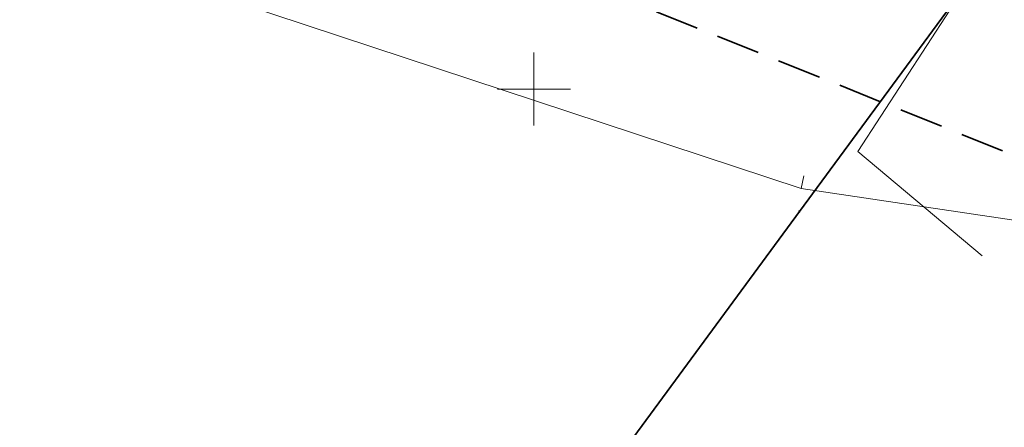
# Model space of a CAD drawing. Header units: metres. Extents: x 6496648 to 6497944, y 5962794 to 5963351.
# Tile 31 of 91: x 6497065 to 6497132, y 5963027 to 5963055. Entities that reach past the tile are written whole.
import ezdxf

# ---------------------------------------------------------------- set-up
doc = ezdxf.new("R2010")
doc.units = ezdxf.units.M
doc.header["$MEASUREMENT"] = 0
doc.linetypes.add('L_0_04', pattern=[1.5, 1, -0.5])
doc.layers.get('0').update_dxf_attribs({"color": 8, "linetype": 'CONTINUOUS', "lineweight": 13})
doc.layers.get('DEFPOINTS').update_dxf_attribs({"linetype": 'CONTINUOUS', "lineweight": 0})
for name, color, linetype, lineweight in [('217_GRANICA_KONTURU_KLASYFIKCYJNEGO', 8, 'CONTINUOUS', 13), ('218_GRANICA_UzYTKU', 8, 'CONTINUOUS', 13), ('219_LINIA_GRANICY', 3, 'CONTINUOUS', 35), ('OGRODZENIE_TRWAlE__LINIA_', 8, 'CONTINUOUS', 13), ('siatka', 8, 'CONTINUOUS', 13), ('ZAKRES', 190, 'L_0_04', 35)]:
    doc.layers.add(name, color=color, linetype=linetype, lineweight=lineweight)

# ---------------------------------------------------------------- blocks, each defined once
blk = doc.blocks.new('GRO')
at = {"color": 0, "linetype": 'Continuous', "lineweight": 13}
blk.add_circle((0, 0), 0.1, dxfattribs=at)

msp = doc.modelspace()

# ---------------------------------------------------------------- linework, layer by layer
at = {"layer": '217_GRANICA_KONTURU_KLASYFIKCYJNEGO', "flags": 128}
for points in [[(6497130.63, 5963058.58), (6497118.16, 5963041.63)], [(6497118.16, 5963041.63), (6497077.57, 5962986.48)]]:
    msp.add_lwpolyline(points, dxfattribs=at)
at = {"layer": '218_GRANICA_UzYTKU', "flags": 128}
for points in [[(6497130.63, 5963058.58), (6497118.16, 5963041.63)], [(6497118.16, 5963041.63), (6497077.57, 5962986.48)]]:
    msp.add_lwpolyline(points, dxfattribs=at)
at = {"layer": '219_LINIA_GRANICY', "flags": 128}
for points in [[(6497130.63, 5963058.58), (6497118.16, 5963041.63)], [(6497118.16, 5963041.63), (6497077.57, 5962986.48)]]:
    msp.add_lwpolyline(points, dxfattribs=at)
at = {"layer": 'DEFPOINTS', "linetype": 'Continuous'}
msp.add_lwpolyline([(6497313.82, 5963064.178), (6497266.736, 5963047.355), (6497266.539, 5963047.9), (6497266.736, 5963047.355), (6497217.752, 5963037.108), (6497217.665, 5963037.525), (6497217.709, 5963037.317), (6497167.731, 5963035.835), (6497167.797, 5963036.855), (6497167.731, 5963035.835), (6497118.276, 5963043.202), (6497118.46, 5963044.078), (6497118.276, 5963043.202), (6497070.793, 5963058.866), (6497071.024, 5963059.296), (6497070.793, 5963058.866), (6497024.401, 5963077.514)], dxfattribs=at)
at = {"layer": 'OGRODZENIE_TRWAlE__LINIA_', "flags": 128}
msp.add_lwpolyline([(6497130.67, 5963038.6), (6497122.15, 5963045.74), (6497130.02, 5963057.83), (6497134.46, 5963056.41), (6497145.41, 5963053.46)], dxfattribs=at)
at = {"layer": 'siatka', "flags": 128}
for points in [[(6497100, 5963047.5), (6497100, 5963052.5)], [(6497097.5, 5963050), (6497102.5, 5963050)]]:
    msp.add_lwpolyline(points, dxfattribs=at)
at = {"layer": 'ZAKRES', "ltscale": 3, "flags": 128}
msp.add_lwpolyline([(6497692.5, 5963219.5), (6497716, 5963186.5), (6497672.2, 5963172.1), (6497502, 5963111.8), (6497349, 5963052), (6497312.6, 5963038.4), (6497228.6, 5963030.4), (6497133.5, 5963045.2), (6496948.4, 5963119.5), (6496936.6, 5963083.2), (6496927.9, 5963075.7), (6496873, 5963095.9), (6496849.7, 5963104.2), (6496824.8, 5963105.1), (6496784.8, 5963107.4), (6496786.6, 5963174.3), (6496788.5, 5963184), (6496695.2, 5963217.9), (6496711.8, 5963253.1), (6496961, 5963151.5), (6497143.1, 5963082.8), (6497228.1, 5963066.8), (6497302.3, 5963072), (6497492.1, 5963142.6)], close=True, dxfattribs=at)

# ---------------------------------------------------------------- block references
at = {"xscale": 0.5, "yscale": 0.5, "zscale": 0.5}
msp.add_blockref('GRO', (6497118.16, 5963041.63), dxfattribs=at)

doc.saveas('drawing.dxf')
